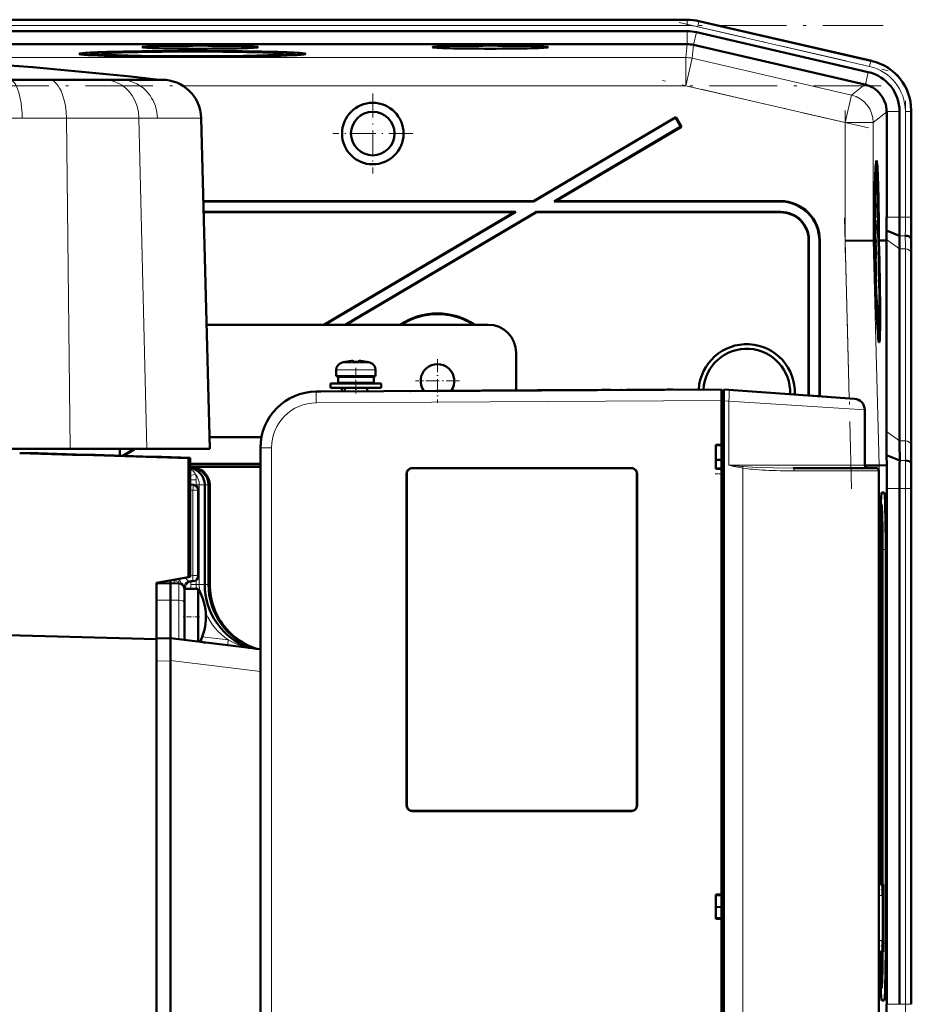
# Model space of a CAD drawing. Extents: x -1358 to 1757, y -1506 to 612.
# Tile 86 of 86: x 1457 to 1615, y 391 to 566. Entities that reach past the tile are written whole.
import ezdxf

# ---------------------------------------------------------------- set-up
doc = ezdxf.new("R2010")
doc.units = 0
doc.linetypes.add('DASHDOT', pattern=[18.5, 12, -3, 0.5, -3])

msp = doc.modelspace()

# ---------------------------------------------------------------- linework, layer by layer
at = {"color": 7, "lineweight": 18}
for p, q in [((1227.3, 565.79), (1575.36, 565.79)), ((1575.36, 565.83), (1575.36, 565.79)), ((1575.36, 565.79), (1575.36, 564.79)), ((1227.3, 564.79), (1575.36, 564.79)), ((1577.21, 564.58), (1577.43, 565.55)), ((1577.21, 564.58), (1607.78, 557.52)), ((1577.43, 565.55), (1577.44, 565.59)), ((1577.43, 565.55), (1608, 558.5)), ((1575.36, 561.46), (1575.36, 563.76)), ((1576.46, 561.34), (1576.98, 563.58)), ((1575.08, 559.09), (1575.35, 561.46)), ((1576.47, 561.34), (1576.2, 558.96)), ((1575.08, 559.09), (1432.36, 559.09)), ((1575.08, 559.09), (1575.08, 554.09)), ((1576.2, 558.96), (1575.08, 554.09)), ((1604.56, 552.41), (1576.2, 558.96)), ((1607.78, 557.52), (1608, 558.5)), ((1608.01, 558.53), (1608, 558.5)), ((1607.03, 554.28), (1607.55, 556.52)), ((1575.08, 554.09), (1485.61, 554.09)), ((1603.44, 547.54), (1575.08, 554.09)), ((1604.56, 552.41), (1606.94, 554.3)), ((1604.56, 552.41), (1603.44, 547.54)), ((1457.06, 548.34), (1417.68, 548.34)), ((1464.93, 548.34), (1457.06, 548.34)), ((1472.61, 548.34), (1464.93, 548.34)), ((1465.62, 489.48), (1464.93, 548.34)), ((1472.66, 548.34), (1472.61, 548.34)), ((1477.84, 548.34), (1472.66, 548.34)), ((1481.11, 548.34), (1477.84, 548.34)), ((1477.84, 548.34), (1479.21, 489.48)), ((1488.89, 548.34), (1481.11, 548.34)), ((1610.82, 549.43), (1608.44, 547.54)), ((1610.82, 549.52), (1613.12, 549.52)), ((1614.14, 549.52), (1615.14, 549.52)), ((1614.14, 549.52), (1614.14, 530.72)), ((1615.14, 549.52), (1615.14, 530.72)), ((1615.14, 549.52), (1615.18, 549.52)), ((1608.44, 547.54), (1603.44, 547.54)), ((1603.44, 526.48), (1603.44, 547.54)), ((1608.44, 526.54), (1608.44, 547.54)), ((1591.86, 533.51), (1591.93, 533.58)), ((1591.93, 531.58), (1592, 531.65)), ((1613.12, 530.72), (1610.82, 530.72)), ((1613.12, 530.72), (1614.14, 530.72)), ((1614.14, 530.72), (1615.14, 530.72)), ((1615.14, 530.72), (1615.18, 530.72)), ((1614.12, 527.41), (1613.1, 527.41)), ((1596.93, 526.58), (1597, 526.65)), ((1598.93, 526.58), (1598.86, 526.51)), ((1604.17, 498.49), (1603.44, 526.48)), ((1609.48, 486.56), (1608.44, 526.54)), ((1613.12, 525.06), (1610.77, 526.72)), ((1615.2, 526.58), (1615.16, 526.58)), ((1614.14, 525.06), (1613.12, 525.06)), ((1614.14, 525.06), (1614.14, 490.92)), ((1615.14, 524.38), (1615.14, 490.24)), ((1513.86, 504.8), (1516.4, 504.8)), ((1516.4, 504.8), (1516.43, 504.8)), ((1516.43, 504.8), (1519, 504.8)), ((1512.93, 503.56), (1516.4, 503.56)), ((1516.4, 503.56), (1516.43, 503.56)), ((1516.43, 503.56), (1519.93, 503.56)), ((1509.36, 499.7), (1509.38, 499.7)), ((1581.43, 498.08), (1509.38, 497.7)), ((1581.43, 498.08), (1581.83, 498.08)), ((1582.74, 497.99), (1581.83, 498.05)), ((1606.93, 496.43), (1582.74, 497.99)), ((1582.74, 486.58), (1582.74, 497.99)), ((1613.12, 490.92), (1610.77, 492.58)), ((1614.14, 490.92), (1613.12, 490.92)), ((1501.42, 489.7), (1499.43, 489.7)), ((1501.42, 489.7), (1501.42, 322.45)), ((1614.17, 487.41), (1613.14, 487.41)), ((1487.57, 486.08), (1486.96, 486.08)), ((1486.99, 486.07), (1486.96, 486.08)), ((1487.79, 486.08), (1487.57, 486.08)), ((1525.46, 485.08), (1525.43, 485.08)), ((1526.43, 486.05), (1526.43, 486.08)), ((1565.43, 486.05), (1565.43, 486.08)), ((1566.43, 485.08), (1566.4, 485.08)), ((1606.93, 486.58), (1582.74, 486.58)), ((1585.24, 486.1), (1585.24, 326.06)), ((1594.4, 485.58), (1609.43, 485.58)), ((1609.48, 412.08), (1609.48, 486.56)), ((1486.96, 484.05), (1487.06, 484.02)), ((1487.06, 484.02), (1487.06, 483.17)), ((1488.02, 484.01), (1488.02, 483.1)), ((1487.42, 482.13), (1486.96, 482.18)), ((1487.42, 482.13), (1488.26, 482.13)), ((1487.42, 482.13), (1487.42, 466.96)), ((1487.59, 483.1), (1488.02, 483.1)), ((1488.02, 483.1), (1488.02, 482.9)), ((1488.56, 483.1), (1488.02, 483.1)), ((1488.26, 482.13), (1488.39, 482.13)), ((1488.56, 483.1), (1488.56, 465.38)), ((1488.56, 483.1), (1489.53, 483.1)), ((1489.53, 483.1), (1490.2, 483.1)), ((1490.2, 483.1), (1490.43, 483.1)), ((1609.92, 481.73), (1610.39, 481.76)), ((1613.12, 482.43), (1610.82, 482.43)), ((1614.14, 482.43), (1613.12, 482.43)), ((1614.14, 482.43), (1614.14, 390.72)), ((1614.14, 482.43), (1615.14, 482.43)), ((1615.14, 482.43), (1615.14, 390.72)), ((1615.18, 482.43), (1615.14, 482.43)), ((1609.78, 479.69), (1609.89, 479.59)), ((1610.65, 471.58), (1610.1, 471.58)), ((1481.89, 465.85), (1481.89, 465.58)), ((1484.11, 466.24), (1484.11, 466.03)), ((1487.42, 466.96), (1486.96, 466.94)), ((1487.06, 465.95), (1487.06, 465.38)), ((1487.42, 466.96), (1487.89, 466.96)), ((1487.89, 466.96), (1488.39, 466.96)), ((1488.02, 466.19), (1488.02, 465.38)), ((1484.95, 465.58), (1484.95, 462.6)), ((1486.1, 464.95), (1486.11, 464.95)), ((1486.1, 464.95), (1486.1, 464.95)), ((1486.11, 464.62), (1486.11, 464.95)), ((1487.06, 465.38), (1488.02, 465.38)), ((1487.06, 465.38), (1487.06, 464.62)), ((1488.56, 465.38), (1488.02, 465.38)), ((1488.02, 465.38), (1488.02, 464.62)), ((1488.56, 465.38), (1489.53, 465.38)), ((1489.53, 465.38), (1490.2, 465.38)), ((1490.2, 465.38), (1490.43, 465.38)), ((1480.93, 462.59), (1483.43, 462.62)), ((1484.95, 462.6), (1483.43, 462.62)), ((1484.95, 455.63), (1484.95, 462.6)), ((1489.08, 456.09), (1493.73, 455.51)), ((1488.69, 455.17), (1488.72, 455.17)), ((1497.29, 454.15), (1497.3, 454.15)), ((1480.93, 451.76), (1483.43, 451.82)), ((1499.43, 449.89), (1483.43, 451.85)), ((1525.46, 426.08), (1525.43, 426.08)), ((1566.4, 426.08), (1566.43, 426.08)), ((1526.43, 425.1), (1526.43, 425.08)), ((1565.43, 425.1), (1565.43, 425.08)), ((1610.13, 412.08), (1610.13, 412.04)), ((1610.13, 411.87), (1610.13, 412)), ((1610.13, 411.52), (1610.13, 411.78)), ((1610.01, 410.08), (1609.43, 410.08)), ((1610.01, 410.08), (1610.01, 402.08)), ((1610.13, 411.34), (1610.13, 400.81)), ((1610.01, 402.08), (1609.43, 402.08)), ((1610.17, 401.58), (1610.65, 401.58)), ((1609.48, 386.6), (1609.48, 400.08)), ((1610.13, 400.37), (1610.13, 400.64)), ((1610.13, 400.15), (1610.13, 400.28)), ((1610.13, 400.11), (1610.13, 400.08)), ((1609.89, 393.57), (1609.78, 393.46)), ((1609.92, 391.42), (1610.39, 391.39)), ((1610.82, 390.72), (1613.12, 390.72)), ((1613.12, 390.72), (1614.14, 390.72)), ((1615.14, 390.72), (1614.14, 390.72)), ((1615.14, 390.72), (1615.18, 390.72))]:
    msp.add_line(p, q, dxfattribs=at)
at = {"color": 7, "lineweight": 50}
for p, q in [((1242.29, 565.83), (1555.09, 565.83)), ((1575.36, 565.83), (1555.09, 565.83)), ((1577.44, 565.59), (1608.21, 558.49)), ((1577.44, 565.59), (1608.01, 558.53)), ((1227.3, 563.76), (1575.36, 563.76)), ((1576.98, 563.58), (1607.55, 556.52)), ((1575.35, 561.46), (1227.31, 561.46)), ((1576.47, 561.34), (1606.94, 554.3)), ((1469.23, 559.74), (1469.17, 559.51)), ((1486.85, 559.27), (1486.85, 559.21)), ((1486.85, 559.21), (1486.85, 559.27)), ((1487.85, 559.27), (1487.85, 559.21)), ((1487.85, 559.21), (1487.85, 559.27)), ((1505.46, 559.74), (1505.53, 559.51)), ((1481.38, 555.16), (1401.43, 555.16)), ((1461.8, 555.16), (1454.77, 555.16)), ((1465.47, 555.16), (1461.8, 555.16)), ((1467.66, 555.16), (1465.47, 555.16)), ((1467.68, 555.16), (1467.66, 555.16)), ((1471.58, 555.16), (1467.68, 555.16)), ((1474.5, 555.16), (1471.58, 555.16)), ((1479.46, 555.16), (1474.5, 555.16)), ((1480.08, 555.16), (1479.46, 555.16)), ((1481.89, 555.16), (1480.08, 555.16)), ((1481.38, 555.16), (1481.43, 555.16)), ((1607.03, 554.28), (1606.94, 554.3)), ((1490.43, 489.48), (1488.89, 548.34)), ((1573.31, 548.51), (1547.99, 533.58)), ((1573.28, 548.41), (1548.01, 533.51)), ((1573.28, 548.41), (1573.31, 548.51)), ((1573.28, 548.41), (1574.23, 546.81)), ((1573.31, 548.51), (1574.33, 546.78)), ((1610.82, 549.43), (1610.82, 549.52)), ((1610.82, 549.43), (1610.82, 530.72)), ((1613.12, 549.52), (1613.12, 530.72)), ((1615.18, 549.72), (1615.18, 530.72)), ((1615.18, 549.52), (1615.18, 530.72)), ((1574.23, 546.81), (1551.67, 533.51)), ((1574.33, 546.78), (1551.93, 533.58)), ((1574.23, 546.81), (1574.33, 546.78)), ((1609.02, 539.01), (1608.82, 539.06)), ((1489.27, 533.58), (1547.99, 533.58)), ((1489.28, 533.51), (1548.01, 533.51)), ((1548.01, 533.51), (1547.99, 533.58)), ((1551.67, 533.51), (1551.93, 533.58)), ((1551.67, 533.51), (1591.86, 533.51)), ((1551.93, 533.58), (1591.93, 533.58)), ((1608.82, 533.13), (1608.76, 533.13)), ((1608.83, 531.25), (1608.82, 533.13)), ((1608.82, 533.13), (1608.83, 533.13)), ((1608.83, 533.13), (1608.85, 530.61)), ((1544.86, 531.65), (1489.32, 531.65)), ((1544.6, 531.58), (1489.33, 531.58)), ((1544.6, 531.58), (1510.69, 511.58)), ((1544.86, 531.65), (1510.83, 511.58)), ((1548.52, 531.65), (1514.49, 511.58)), ((1548.54, 531.58), (1514.63, 511.58)), ((1544.6, 531.58), (1544.86, 531.65)), ((1592, 531.65), (1548.52, 531.65)), ((1548.54, 531.58), (1548.52, 531.65)), ((1591.93, 531.58), (1548.54, 531.58)), ((1608.78, 530.66), (1608.72, 530.66)), ((1608.85, 530.61), (1608.72, 530.61)), ((1608.8, 531.55), (1608.75, 531.55)), ((1608.77, 531.16), (1608.78, 530.66)), ((1608.84, 530.67), (1608.78, 530.67)), ((1608.76, 528.93), (1608.7, 528.92)), ((1608.82, 530.22), (1608.71, 530.22)), ((1608.78, 530.02), (1608.71, 530.02)), ((1608.8, 527.8), (1608.76, 528.93)), ((1608.78, 528.94), (1608.8, 528.29)), ((1608.82, 529), (1608.82, 528.68)), ((1608.85, 528.97), (1608.82, 528.97)), ((1608.84, 528.24), (1608.85, 528.97)), ((1608.8, 527.8), (1608.69, 527.8)), ((1608.85, 527.75), (1608.69, 527.75)), ((1608.78, 527.52), (1608.69, 527.51)), ((1608.78, 527.11), (1608.69, 527.11)), ((1608.81, 528.81), (1608.78, 528.8)), ((1608.81, 528.73), (1608.78, 528.73)), ((1608.82, 528.68), (1608.78, 528.68)), ((1608.78, 527.52), (1608.89, 526.43)), ((1608.78, 527.11), (1608.78, 527.52)), ((1608.89, 526.02), (1608.78, 527.11)), ((1608.8, 528.29), (1608.8, 527.8)), ((1608.84, 528.24), (1608.8, 528.24)), ((1608.81, 528.73), (1608.81, 528.81)), ((1608.82, 528.68), (1608.81, 528.73)), ((1608.85, 527.75), (1608.84, 528.24)), ((1613.1, 527.41), (1610.8, 528.36)), ((1596.93, 498.99), (1596.93, 526.58)), ((1597, 498.99), (1597, 526.65)), ((1598.86, 526.51), (1598.86, 498.86)), ((1598.93, 526.58), (1598.93, 498.85)), ((1603.44, 526.48), (1608.44, 526.54)), ((1608.44, 526.54), (1608.51, 526.55)), ((1608.51, 526.56), (1608.51, 526.55)), ((1608.59, 526.56), (1608.51, 526.56)), ((1608.53, 526.55), (1608.59, 526.55)), ((1608.53, 526.54), (1608.59, 526.54)), ((1608.59, 526.54), (1608.63, 525.1)), ((1608.64, 526.56), (1608.68, 526.56)), ((1608.64, 526.55), (1608.68, 526.55)), ((1608.67, 525.1), (1608.64, 526.54)), ((1608.64, 526.54), (1608.68, 526.54)), ((1608.68, 526.54), (1608.73, 524.58)), ((1608.89, 526.02), (1608.69, 526.02)), ((1608.86, 525.77), (1608.7, 525.77)), ((1608.79, 525.58), (1608.7, 525.58)), ((1608.79, 525.58), (1608.81, 525.58)), ((1608.81, 523.75), (1608.79, 525.58)), ((1608.81, 525.58), (1608.82, 524.15)), ((1608.89, 526.43), (1608.89, 526.02)), ((1609.34, 526.56), (1609.39, 526.56)), ((1609.39, 526.56), (1609.34, 526.56)), ((1609.34, 526.54), (1609.39, 526.54)), ((1609.4, 524.59), (1609.34, 526.54)), ((1609.39, 526.56), (1609.39, 526.56)), ((1609.39, 526.54), (1609.44, 524.59)), ((1609.43, 526.56), (1609.59, 526.56)), ((1609.43, 526.56), (1609.81, 526.56)), ((1609.43, 526.54), (1609.59, 526.54)), ((1609.49, 524.59), (1609.43, 526.54)), ((1609.59, 526.54), (1609.59, 526.56)), ((1609.81, 526.56), (1610.77, 526.57)), ((1610.77, 526.57), (1610.77, 526.72)), ((1610.77, 492.58), (1610.77, 526.57)), ((1615.16, 526.58), (1615.12, 527.01)), ((1608.67, 525.1), (1608.63, 525.1)), ((1608.63, 525.1), (1608.67, 525.1)), ((1608.65, 524.08), (1608.7, 524.08)), ((1608.7, 524.08), (1608.65, 524.08)), ((1608.81, 523.75), (1608.75, 523.75)), ((1608.87, 523.35), (1608.81, 523.75)), ((1608.84, 524.64), (1608.82, 524.64)), ((1608.82, 524.15), (1608.85, 523.96)), ((1608.89, 524.5), (1608.85, 524.5)), ((1608.86, 523.85), (1608.87, 523.35)), ((1608.88, 523.8), (1608.86, 523.8)), ((1608.88, 523.8), (1608.89, 524.5)), ((1608.89, 523.3), (1608.88, 523.8)), ((1613.12, 525.06), (1613.12, 490.92)), ((1615.18, 523.65), (1615.18, 489.51)), ((1615.18, 523.65), (1615.18, 489.51)), ((1608.87, 523.35), (1608.76, 523.35)), ((1608.89, 523.3), (1608.76, 523.3)), ((1608.91, 522.76), (1608.78, 522.76)), ((1608.85, 522.71), (1608.78, 522.71)), ((1608.92, 520.88), (1608.91, 522.76)), ((1608.91, 522.76), (1608.92, 522.76)), ((1608.92, 522.76), (1608.94, 520.24)), ((1608.83, 521.07), (1608.83, 521.53)), ((1608.9, 521.18), (1608.85, 521.18)), ((1608.93, 520.29), (1608.86, 520.29)), ((1608.94, 520.24), (1608.86, 520.24)), ((1608.87, 520.79), (1608.87, 520.29)), ((1608.88, 519.7), (1608.95, 519.7)), ((1608.95, 519.16), (1608.9, 519.16)), ((1608.93, 518.43), (1608.96, 518.13)), ((1608.95, 519.7), (1608.95, 519.16)), ((1608.96, 518.13), (1608.96, 517.68)), ((1539.93, 511.58), (1489.85, 511.58)), ((1609.44, 510.21), (1609.25, 510.16)), ((1544.93, 506.58), (1544.93, 499.88)), ((1514.51, 504.96), (1514.5, 504.97)), ((1515.49, 505.11), (1515.66, 505.13)), ((1515.49, 505.11), (1515.66, 505.13)), ((1515.93, 505.11), (1515.93, 504.96)), ((1516.93, 505.11), (1516.93, 504.96)), ((1516.98, 505.13), (1516.95, 505.12)), ((1518.36, 504.97), (1518.35, 504.96)), ((1512.93, 502.43), (1512.93, 503.56)), ((1519.93, 503.56), (1519.93, 502.43)), ((1519.93, 503.56), (1519.93, 502.43)), ((1511.93, 501.13), (1516.43, 501.13)), ((1511.93, 500.33), (1511.93, 501.13)), ((1516.43, 502.43), (1512.93, 502.43)), ((1513.28, 502.33), (1516.43, 502.33)), ((1513.28, 502.33), (1513.28, 501.23)), ((1513.28, 501.23), (1516.43, 501.23)), ((1514.43, 502.33), (1514.43, 502.43)), ((1514.43, 501.13), (1514.43, 501.23)), ((1519.93, 502.43), (1516.43, 502.43)), ((1516.43, 502.33), (1519.58, 502.33)), ((1516.43, 501.23), (1519.58, 501.23)), ((1516.43, 501.13), (1520.93, 501.13)), ((1518.43, 502.33), (1518.43, 502.43)), ((1518.43, 502.33), (1518.43, 502.43)), ((1518.43, 501.13), (1518.43, 501.23)), ((1518.43, 501.13), (1518.43, 501.23)), ((1519.58, 502.33), (1519.58, 501.23)), ((1519.58, 502.33), (1519.58, 501.23)), ((1520.93, 501.13), (1520.93, 500.33)), ((1520.93, 501.13), (1520.93, 500.33)), ((1509.38, 499.7), (1581.43, 500.08)), ((1509.38, 499.7), (1510.16, 499.7)), ((1510.41, 499.7), (1510.42, 499.7)), ((1511.93, 500.33), (1516.43, 500.33)), ((1513.93, 500.33), (1513.93, 499.72)), ((1514.43, 499.73), (1514.43, 500.33)), ((1516.43, 500.33), (1520.93, 500.33)), ((1518.43, 499.75), (1518.43, 500.33)), ((1518.43, 499.75), (1518.43, 500.33)), ((1530.77, 499.81), (1526.1, 499.79)), ((1526.1, 499.79), (1526.12, 499.79)), ((1534.3, 499.83), (1530.77, 499.81)), ((1536.1, 499.84), (1534.1, 499.83)), ((1535.25, 499.84), (1535.31, 499.84)), ((1535.33, 499.84), (1538.53, 499.85)), ((1541.48, 499.87), (1538.12, 499.85)), ((1545.37, 499.89), (1542.96, 499.88)), ((1545.12, 499.89), (1545.15, 499.89)), ((1546.33, 499.89), (1546.35, 499.89)), ((1549.43, 499.91), (1547.2, 499.9)), ((1547.2, 499.9), (1547.23, 499.9)), ((1549.43, 499.91), (1549.45, 499.91)), ((1557.97, 499.96), (1557.24, 499.95)), ((1558.58, 499.96), (1558.3, 499.96)), ((1559.25, 499.96), (1559.18, 499.96)), ((1563.65, 499.98), (1563.55, 499.98)), ((1564.54, 499.99), (1567.54, 500)), ((1571.79, 500.03), (1572.77, 500.03)), ((1572.77, 500.03), (1572.55, 500.03)), ((1581.43, 498.08), (1581.43, 499.78)), ((1581.83, 499.78), (1581.43, 499.78)), ((1581.83, 500.05), (1582.74, 499.98)), ((1581.83, 498.05), (1581.83, 500.05)), ((1605.07, 498.42), (1582.74, 499.98)), ((1505.1, 498.72), (1505.15, 498.74)), ((1581.43, 314.07), (1581.43, 498.08)), ((1581.43, 490.23), (1581.43, 498.08)), ((1581.83, 498.05), (1581.83, 314.1)), ((1600.27, 498.76), (1597.03, 498.99)), ((1597.09, 498.98), (1600.28, 498.76)), ((1606.93, 496.43), (1606.93, 486.58)), ((1490.37, 491.58), (1499.61, 491.58)), ((1457.57, 489.48), (1414, 489.48)), ((1459.89, 488.71), (1456.62, 488.71)), ((1465.62, 489.48), (1457.57, 489.48)), ((1473.7, 489.48), (1465.62, 489.48)), ((1479.21, 489.48), (1473.7, 489.48)), ((1474.43, 489.48), (1474.43, 488.28)), ((1477.01, 489.48), (1474.96, 488.27)), ((1477.15, 489.48), (1475.1, 488.26)), ((1486.53, 489.48), (1479.21, 489.48)), ((1490.43, 489.48), (1486.53, 489.48)), ((1499.43, 489.7), (1499.43, 322.45)), ((1580.43, 485.93), (1580.43, 490.23)), ((1580.43, 490.23), (1581.43, 490.23)), ((1580.43, 490.08), (1581.43, 490.14)), ((1581.43, 490.17), (1581.43, 490.23)), ((1486.96, 487.9), (1486.64, 487.87)), ((1486.64, 487.87), (1486.64, 466.68)), ((1486.96, 487.9), (1486.96, 486.18)), ((1486.96, 487.9), (1486.96, 466.74)), ((1486.96, 486.83), (1499.43, 486.83)), ((1486.96, 486.81), (1499.43, 486.81)), ((1581.43, 487.53), (1580.43, 487.53)), ((1581.43, 487.53), (1580.43, 487.53)), ((1613.14, 487.41), (1610.8, 488.38)), ((1610.83, 486.58), (1610.8, 488.38)), ((1615.2, 486.58), (1615.17, 487.01)), ((1499.43, 486.35), (1486.96, 486.35)), ((1499.43, 486.33), (1486.96, 486.33)), ((1486.96, 486.18), (1487.79, 486.08)), ((1486.96, 486.16), (1487.57, 486.08)), ((1525.43, 426.08), (1525.43, 485.08)), ((1525.46, 426.08), (1525.46, 485.08)), ((1526.43, 486.08), (1565.43, 486.08)), ((1526.43, 486.05), (1565.43, 486.05)), ((1566.4, 485.08), (1566.4, 426.08)), ((1566.43, 485.08), (1566.43, 426.08)), ((1581.43, 486.01), (1580.43, 486.08)), ((1581.43, 485.93), (1580.43, 485.93)), ((1581.43, 485.93), (1581.43, 485.98)), ((1581.43, 410.23), (1581.43, 485.93)), ((1594.19, 486.08), (1608.93, 486.08)), ((1606.93, 486.52), (1609.48, 486.56)), ((1609.43, 485.58), (1609.43, 326.58)), ((1610.83, 486.58), (1609.48, 486.56)), ((1609.43, 474.08), (1609.43, 484.28)), ((1487.51, 483.12), (1486.96, 483.19)), ((1488.39, 482.13), (1488.39, 466.96)), ((1489.53, 483.1), (1489.53, 465.38)), ((1490.2, 483.1), (1490.2, 465.38)), ((1490.43, 483.1), (1490.43, 465.38)), ((1609.94, 481.76), (1610.39, 481.76)), ((1610.82, 390.72), (1610.82, 482.43)), ((1613.12, 482.43), (1613.12, 390.72)), ((1615.18, 390.72), (1615.18, 482.44)), ((1615.18, 482.43), (1615.18, 390.72)), ((1609.89, 479.58), (1609.78, 479.7)), ((1609.78, 479.59), (1609.89, 479.59)), ((1609.43, 338.08), (1609.43, 474.08)), ((1609.68, 412.08), (1609.68, 471.58)), ((1610.1, 471.58), (1610.1, 412.08)), ((1610.65, 471.58), (1610.65, 401.58)), ((1480.93, 465.68), (1486.64, 466.68)), ((1483.43, 466.12), (1483.43, 465.62)), ((1486.96, 466.74), (1486.64, 466.68)), ((1487.42, 465.96), (1487.05, 465.95)), ((1480.93, 465.68), (1480.93, 459.37)), ((1480.93, 465.61), (1480.93, 465.47)), ((1480.93, 465.61), (1480.93, 465.61)), ((1480.93, 464.18), (1480.93, 465.47)), ((1481.18, 465.56), (1483.43, 465.62)), ((1483.43, 465.62), (1483.43, 462.62)), ((1484.95, 465.58), (1483.43, 465.62)), ((1485.93, 464.62), (1485.93, 462.12)), ((1488.39, 464.62), (1485.93, 464.62)), ((1488.39, 464.62), (1488.39, 462.02)), ((1483.43, 455.82), (1483.43, 462.62)), ((1485.93, 462.02), (1485.93, 462.12)), ((1485.93, 461.56), (1485.93, 462.02)), ((1485.93, 455.51), (1485.93, 461.56)), ((1488.39, 462.02), (1488.39, 455.23)), ((1480.93, 455.75), (1480.93, 459.37)), ((1480.93, 455.68), (1449.79, 456.49)), ((1480.93, 455.75), (1483.43, 455.82)), ((1480.93, 455.75), (1480.93, 455.68)), ((1480.93, 455.68), (1480.93, 454.93)), ((1499.43, 453.86), (1483.43, 455.82)), ((1483.43, 451.85), (1483.43, 455.82)), ((1480.93, 454.93), (1480.93, 451.76)), ((1488.39, 455.21), (1488.39, 455.23)), ((1483.43, 451.82), (1483.43, 451.85)), ((1483.43, 356.42), (1483.43, 451.82)), ((1480.93, 356.48), (1480.93, 451.76)), ((1565.43, 425.1), (1526.43, 425.1)), ((1565.43, 425.08), (1526.43, 425.08)), ((1610.16, 412.08), (1609.43, 412.08)), ((1609.93, 412.07), (1610.13, 412.08)), ((1610.16, 412.08), (1610.13, 412.08)), ((1610.16, 412.08), (1610.17, 412.08)), ((1610.17, 400.08), (1610.17, 412.08)), ((1610.17, 400.08), (1610.17, 412.08)), ((1610.17, 400.08), (1610.17, 412.08)), ((1610.17, 400.08), (1610.17, 412.08)), ((1610.17, 400.08), (1610.17, 412.08)), ((1610.17, 400.08), (1610.17, 412.08)), ((1610.17, 400.08), (1610.17, 412.08)), ((1610.17, 400.08), (1610.17, 412.08)), ((1610.17, 400.08), (1610.17, 412.08)), ((1610.17, 400.13), (1610.17, 412.02)), ((1610.17, 400.33), (1610.17, 411.83)), ((1580.43, 405.93), (1580.43, 410.23)), ((1580.43, 410.23), (1581.43, 410.23)), ((1580.43, 410.08), (1581.43, 410.14)), ((1581.43, 410.17), (1581.43, 410.23)), ((1610.11, 401.48), (1610.11, 410.67)), ((1610.17, 400.73), (1610.17, 411.43)), ((1580.43, 408.08), (1581.43, 408.01)), ((1581.43, 406.01), (1580.43, 406.08)), ((1581.43, 405.93), (1580.43, 405.93)), ((1581.43, 405.93), (1581.43, 405.98)), ((1581.43, 326.23), (1581.43, 405.93)), ((1610.16, 400.08), (1609.43, 400.08)), ((1610.13, 400.08), (1609.93, 400.08)), ((1610.13, 400.08), (1610.16, 400.08)), ((1610.16, 400.08), (1610.17, 400.08)), ((1609.89, 393.57), (1609.78, 393.57)), ((1609.89, 393.57), (1609.78, 393.46)), ((1610.39, 391.39), (1609.94, 391.39))]:
    msp.add_line(p, q, dxfattribs=at)
at = {"color": 7, "linetype": 'DASHDOT', "lineweight": 18}
for p, q in [((1192.49, 564.79), (1610.17, 564.79)), ((1573.89, 565.35), (1611.09, 556.76)), ((1609.82, 554.09), (1192.83, 554.09)), ((1607.56, 546.59), (1570.96, 555.04)), ((1614.14, 551.4), (1614.14, 528.84)), ((1603.44, 524.37), (1603.44, 549.65)), ((1604.59, 482.38), (1603.33, 530.56)), ((1614.14, 491.61), (1614.14, 381.55))]:
    msp.add_line(p, q, dxfattribs=at)
at = {"color": 7, "linetype": 'DASHDOT', "lineweight": 18, "ltscale": 0.355368}
for p, q in [((1519.42, 552.68), (1519.42, 538.47)), ((1526.52, 545.58), (1512.31, 545.58))]:
    msp.add_line(p, q, dxfattribs=at)
at = {"color": 7, "linetype": 'DASHDOT', "lineweight": 18, "ltscale": 0.000946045}
msp.add_line((1515.43, 505.1), (1515.43, 505.14), dxfattribs=at)
at = {"color": 7, "linetype": 'DASHDOT', "lineweight": 18, "ltscale": 0.000746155}
msp.add_line((1517.43, 505.1), (1517.43, 505.13), dxfattribs=at)
at = {"color": 7, "linetype": 'DASHDOT', "lineweight": 18, "ltscale": 0.195001}
for p, q in [((1530.93, 505.48), (1530.93, 497.68)), ((1534.83, 501.58), (1527.03, 501.58))]:
    msp.add_line(p, q, dxfattribs=at)
at = {"color": 7, "linetype": 'DASHDOT', "lineweight": 18, "ltscale": 0.114896}
msp.add_line((1516.43, 503.94), (1516.43, 499.34), dxfattribs=at)
at = {"color": 7, "linetype": 'DASHDOT', "lineweight": 18, "ltscale": 0.012}
msp.add_line((1581.39, 498.08), (1581.87, 498.08), dxfattribs=at)
at = {"color": 7, "linetype": 'DASHDOT', "lineweight": 18, "ltscale": 0.030014}
msp.add_line((1581.53, 485.08), (1580.33, 485.08), dxfattribs=at)
at = {"color": 7, "linetype": 'DASHDOT', "lineweight": 18, "ltscale": 0.073843}
msp.add_line((1488.63, 459.62), (1485.68, 459.62), dxfattribs=at)
at = {"color": 7, "linetype": 'DASHDOT', "lineweight": 18, "ltscale": 0.360001}
msp.add_line((1610.07, 398.88), (1610.07, 413.28), dxfattribs=at)
at = {"color": 7, "lineweight": 18}
for points in [[(1454.77, 555.16), (1455.08, 555.09), (1455.39, 554.89), (1455.68, 554.58), (1455.91, 554.24), (1456.11, 553.84), (1456.46, 552.9), (1456.72, 551.83), (1456.86, 551.02), (1456.97, 550.17), (1457.04, 549.26), (1457.06, 548.34)], [(1461.8, 555.16), (1462.04, 555.14), (1462.28, 555.07), (1462.52, 554.97), (1462.75, 554.82), (1463.19, 554.43), (1463.48, 554.07), (1463.73, 553.66), (1463.98, 553.17), (1464.2, 552.63), (1464.55, 551.51), (1464.75, 550.49), (1464.88, 549.42), (1464.93, 548.34)], [(1471.58, 555.16), (1472.31, 555.11), (1473.02, 554.97), (1473.72, 554.74), (1474.38, 554.42), (1474.81, 554.16), (1475.22, 553.86), (1475.6, 553.52), (1475.96, 553.16), (1476.6, 552.34), (1477.11, 551.44), (1477.5, 550.45), (1477.74, 549.41), (1477.84, 548.34)], [(1474.5, 555.16), (1475.27, 555.11), (1476.03, 554.97), (1476.76, 554.74), (1477.47, 554.42), (1478.06, 554.06), (1478.62, 553.64), (1479.13, 553.16), (1479.48, 552.76), (1479.8, 552.35), (1480.09, 551.9), (1480.35, 551.43), (1480.75, 550.45), (1481.01, 549.41), (1481.11, 548.34)], [(1509.38, 497.7), (1509.37, 499.62), (1509.38, 499.69), (1509.38, 499.7)], [(1594.19, 486.08), (1590.69, 486.11), (1587.69, 486.19), (1585.28, 486.34)], [(1594.19, 486.08), (1594.23, 486.07), (1594.3, 486.01), (1594.34, 485.93)], [(1487.88, 485.01), (1487.07, 484.78), (1486.98, 484.76), (1486.96, 484.76)], [(1488.02, 484.01), (1487.18, 484.02), (1487.06, 484.02)], [(1484.94, 465.82), (1484.84, 465.9), (1484.57, 465.98), (1484.11, 466.03)], [(1485.53, 465.38), (1485.31, 465.73), (1485.13, 466.13), (1485.05, 466.4)], [(1486.72, 466.03), (1486.5, 465.93), (1486.29, 465.79), (1486.08, 465.54), (1485.94, 465.24), (1485.91, 465.12)], [(1486.72, 466.03), (1486.55, 466.11), (1486.23, 466.37), (1486.01, 466.57)], [(1487.05, 465.95), (1486.82, 465.91), (1486.61, 465.83), (1486.43, 465.69), (1486.27, 465.52), (1486.17, 465.32), (1486.1, 464.95)], [(1486.72, 466.03), (1486.96, 465.96), (1487.05, 465.95)], [(1485.91, 465.12), (1486.03, 464.99), (1486.07, 464.96), (1486.09, 464.95), (1486.1, 464.95)], [(1486.24, 465.44), (1486.19, 465.13), (1486.16, 465.02)], [(1493.73, 455.51), (1493.65, 454.66), (1493.64, 454.58), (1493.64, 454.57), (1493.64, 454.57), (1493.65, 454.57), (1493.65, 454.57)], [(1493.73, 455.51), (1494.97, 454.9), (1495.61, 454.63)]]:
    msp.add_lwpolyline(points, dxfattribs=at)
at = {"color": 7, "lineweight": 50}
for points in [[(1608.76, 532.59), (1608.75, 532.47), (1608.75, 531.89)], [(1608.76, 533.06), (1608.79, 532.54), (1608.81, 532.01)], [(1608.8, 531.55), (1608.77, 532.51), (1608.76, 532.57), (1608.76, 532.59)], [(1608.78, 530.66), (1608.75, 531.17), (1608.74, 531.9)], [(1608.75, 531.89), (1608.77, 531.22), (1608.77, 531.17), (1608.77, 531.16)], [(1608.76, 528.93), (1608.77, 529.9), (1608.78, 530.02)], [(1608.78, 530.02), (1608.8, 529.68), (1608.81, 529.5)], [(1608.79, 529.53), (1608.78, 529.51), (1608.78, 529.08), (1608.78, 528.94)], [(1608.81, 528.81), (1608.79, 529.46), (1608.79, 529.53)], [(1608.81, 529.5), (1608.81, 530.11), (1608.82, 530.2), (1608.82, 530.22)], [(1608.82, 530.22), (1608.83, 530.17), (1608.84, 530.01), (1608.87, 528.95)], [(1608.83, 529.73), (1608.82, 529.71), (1608.82, 529.48), (1608.82, 529)], [(1608.85, 528.97), (1608.84, 529.66), (1608.83, 529.71), (1608.83, 529.73)], [(1608.87, 528.95), (1608.86, 527.89), (1608.85, 527.75)], [(1608.84, 524.64), (1608.85, 525.68), (1608.85, 525.75), (1608.86, 525.77)], [(1608.86, 525.77), (1608.87, 525.66), (1608.88, 525.48)], [(1608.86, 525.28), (1608.85, 525.17), (1608.85, 524.51)], [(1608.89, 524.5), (1608.88, 525.17), (1608.86, 525.28)], [(1608.91, 524.5), (1608.9, 523.44), (1608.89, 523.3)], [(1608.83, 521.53), (1608.83, 522.49), (1608.84, 522.67), (1608.85, 522.71)], [(1608.85, 522.22), (1608.84, 522.1), (1608.84, 521.52)], [(1608.85, 522.71), (1608.86, 522.53), (1608.9, 521.64)], [(1608.9, 521.18), (1608.86, 522.14), (1608.86, 522.2), (1608.85, 522.22)], [(1608.84, 521.52), (1608.86, 520.85), (1608.86, 520.8), (1608.87, 520.79)], [(1515.43, 505.11), (1515.76, 505.13), (1515.88, 505.13), (1515.91, 505.12), (1515.92, 505.12), (1515.93, 505.11), (1515.93, 505.11), (1515.93, 505.11)], [(1515.43, 505.11), (1515.78, 505.13), (1515.89, 505.12), (1515.91, 505.12)], [(1515.88, 505.13), (1515.92, 505.12), (1515.92, 505.11), (1515.93, 505.11), (1515.93, 505.11), (1515.93, 505.11)], [(1515.88, 505.13), (1515.92, 505.12), (1515.92, 505.11), (1515.93, 505.11), (1515.93, 505.11), (1515.93, 505.11)], [(1517.43, 505.11), (1517.24, 505.12), (1517, 505.13), (1516.95, 505.12), (1516.93, 505.11), (1516.93, 505.11), (1516.93, 505.11), (1516.93, 505.11)], [(1517.43, 505.11), (1517.22, 505.13), (1516.99, 505.13)], [(1525.46, 485.08), (1525.49, 485.3), (1525.57, 485.51), (1525.72, 485.72), (1525.9, 485.88), (1526.11, 485.99), (1526.43, 486.05)], [(1566.4, 485.08), (1566.37, 485.3), (1566.29, 485.51), (1566.14, 485.72), (1565.96, 485.88), (1565.75, 485.99), (1565.43, 486.05)], [(1486.68, 465.86), (1486.39, 465.64), (1486.21, 465.37)], [(1480.93, 465.47), (1480.94, 465.5), (1480.96, 465.52), (1481.02, 465.54), (1481.18, 465.56)], [(1526.43, 425.1), (1526.2, 425.13), (1525.99, 425.22), (1525.79, 425.36), (1525.63, 425.55), (1525.52, 425.76), (1525.46, 426.08)], [(1566.4, 426.08), (1566.37, 425.85), (1566.29, 425.64), (1566.14, 425.44), (1565.96, 425.27), (1565.75, 425.16), (1565.43, 425.1)], [(1610.13, 412), (1610.16, 412.01), (1610.17, 412.02), (1610.17, 412.02), (1610.17, 412.02)], [(1610.17, 412.02), (1610.17, 412.03), (1610.17, 412.03), (1610.16, 412.04), (1610.14, 412.04)], [(1610.17, 400.13), (1610.17, 400.13), (1610.17, 400.14), (1610.17, 400.14), (1610.13, 400.15)], [(1610.14, 400.11), (1610.17, 400.12), (1610.17, 400.12), (1610.17, 400.13), (1610.17, 400.13)]]:
    msp.add_lwpolyline(points, dxfattribs=at)
for radius in [5.47, 3.88]:
    msp.add_circle((1519.42, 545.58), radius, dxfattribs=at)
for centre, radius, start, end in [((1575.36, 556.58), 9.25, 77.0008, 89.9996), ((1575.36, 556.58), 9.25, 77.0008, 89.9996), ((1575.36, 556.58), 7.19, 77.0008, 89.9996), ((1396.63, -195.49), 755.42, 83.55862, 89.63619), ((1606.19, 549.72), 8.99, 359.9916, 77.0084), ((1481.89, 548.16), 7, 1.4987, 90.0013), ((1605.93, 549.52), 7.18, 359.9917, 77.0084), ((1605.82, 549.43), 5, 65.4322, 75.951), ((1605.82, 549.43), 5, 1.0533, 19.827), ((1591.86, 526.51), 6.99, 359.9843, 90.0157), ((1591.93, 526.58), 6.99, 359.9842, 90.0158), ((1591.93, 526.58), 5, 359.9843, 90.0157), ((1592, 526.65), 5, 359.9843, 90.0157), ((1667.06, 533.53), 58.27, 181.4885, 182.2423), ((1630.75, 531.97), 21.94, 181.0813, 183.4019), ((1608.97, 530.66), 0.129, 176.8658, 200.2161), ((1410.45, 530.67), 200.36, 359.3392, 0.0144), ((1328.71, 530.65), 284.4, 359.3457, 0.0134), ((1257.85, 530.64), 357.33, 359.3489, 0.0131), ((1962.76, 530.63), 347.59, 179.9856, 180.6685), ((1494.98, 529.73), 115.84, 358.5125, 359.3228), ((1443.82, 524.86), 169.29, 0.0674, 0.8603), ((1578.33, 524.36), 30.57, 0.2603, 2.093), ((1402.53, 523.4), 212.65, 0.0672, 0.8563), ((1822.4, 523.4), 207.22, 179.1215, 179.9313), ((1642.2, 524.92), 33.37, 180.4676, 181.647), ((1626.81, 524.56), 17.96, 180.1828, 182.286), ((1609.28, 520.38), 0.422, 183.6553, 192.335), ((1667.15, 523.16), 58.27, 181.4885, 182.2423), ((1630.84, 521.6), 21.94, 181.0813, 183.4019), ((1609.06, 520.29), 0.129, 176.8658, 200.2161), ((1530.93, 501.58), 12, 56.4427, 123.5573), ((1530.93, 501.58), 11.9, 57.2111, 122.7889), ((1539.93, 506.58), 5, 0, 90), ((1609.39, 510.27), 0.0799, 311.3337, 355.0343), ((1585.93, 499.58), 8.54, 357.2378, 176.7857), ((1585.93, 499.58), 7.72, 357.3725, 176.414), ((1514.23, 503.56), 1.3, 106.6015, 180), ((1514.23, 503.56), 1.3, 106.6015, 180), ((1516.43, 496.18), 9, 102.3778, 106.6015), ((1516.43, 496.18), 9, 102.3778, 106.6015), ((1516.43, 496.18), 8.99, 96.3893, 102.3497), ((1516.43, 496.18), 8.99, 96.3893, 102.3497), ((1516.43, 496.18), 8.99, 96.3893, 102.3497), ((1516.43, 496.18), 8.99, 96.3893, 102.3497), ((1515.92, 505.11), 0.0107, 9.5166, 69.863), ((1516.43, 495.06), 9.9, 87.106, 92.8938), ((1516.43, 495.07), 9.9, 87.1058, 92.8956), ((1516.43, 495.06), 9.9, 87.106, 92.8938), ((1516.43, 495.07), 9.9, 87.1058, 92.8956), ((1516.99, 501.33), 3.8, 83.4188, 87.715), ((1516.97, 501.09), 4.04, 83.5095, 86.8325), ((1516.43, 496.18), 8.99, 77.6508, 83.6103), ((1516.43, 496.18), 8.99, 77.6503, 83.6107), ((1516.43, 496.18), 8.99, 77.6508, 83.6103), ((1516.43, 496.18), 8.99, 77.6503, 83.6107), ((1516.43, 496.18), 9, 73.3984, 77.6222), ((1516.43, 496.18), 9, 73.3984, 77.6222), ((1518.63, 503.56), 1.3, 0, 73.3984), ((1518.63, 503.56), 1.3, 0, 73.3984), ((1530.93, 501.58), 3, 324.2554, 216.3097), ((1509.43, 489.7), 10, 90.3, 180), ((1510.43, 498.71), 1, 90.3, 91.4446), ((1558.33, -2823), 3322.91, 90.23872, 90.36714), ((1565.36, -3071.61), 3571.56, 90.25552, 90.3498), ((1575.32, -3885.74), 4385.73, 90.23914, 90.33829), ((1573.23, -2399.02), 2899.02, 90.22702, 90.35426), ((1581.08, -1770.79), 2270.84, 90.22642, 90.38402), ((1604.93, 496.43), 2, 0, 86), ((1912.07, 492.94), 301.3, 180.0678, 180.867), ((1863.63, 491.22), 250.51, 180.0685, 180.8723), ((1282.37, -6267.17), 6758.13, 88.267894, 88.522523), ((1187.34, -8990.71), 9483.34, 88.189517, 88.353114), ((1822.54, 489.76), 207.36, 180.0695, 180.8788), ((2033.18, 482.54), 420.07, 179.3362, 180.0142), ((1486.53, 483.1), 3, 360, 81.7252), ((1487.2, 483.1), 3, 360, 83.0002), ((1487.43, 483.1), 3, 0.0018, 82.9956), ((1526.43, 485.08), 0.999, 89.9394, 180.0607), ((1565.43, 485.08), 0.999, 359.9394, 90.0607), ((1607.43, 486.58), 0.5, 180, 270), ((1608.93, 485.58), 0.5, 0, 90), ((2136.74, 482.47), 525.92, 179.5532, 180.0043), ((1962.26, 482.52), 347.08, 179.3309, 180.0147), ((1487.39, 482.13), 1, 360, 83), ((1487.09, 464.98), 0.963, 92.0522, 114.9289), ((1487.39, 466.96), 1, 272, 0.0005), ((1484.93, 464.58), 1, 2.2706, 88.5), ((1479.73, 459.62), 10, 360, 30), ((1501.53, 465.38), 12, 180, 249.3602), ((1502.2, 465.38), 12, 179.9999, 251.3192), ((1502.43, 465.38), 12, 179.998, 221.1659), ((1479.73, 459.62), 10, 333.605, 0), ((1502.43, 465.37), 12, 221.1596, 252.0608), ((1490.03, 457.81), 2.78, 242.8352, 262.9405), ((1497.65, 455.08), 1, 249.3688, 262.9999), ((1498.68, 454.95), 0.999, 251.2166, 263.0037), ((1499.04, 454.91), 1, 252.062, 263), ((1526.43, 426.08), 0.999, 179.9394, 270.0607), ((1565.43, 426.08), 0.999, 269.9394, 0.0607), ((1609.79, 410.36), 1.71, 78.0166, 85.3172), ((1610.95, 407.15), 4.92, 99.6138, 102.012), ((1609.3, 410.31), 1.77, 61.6051, 69.2819), ((1611.49, 408.13), 3.9, 110.4435, 113.6529), ((1608.77, 410.21), 1.89, 43.224, 52.0807), ((1610.12, 411.84), 0.0591, 281.6909, 346.4014), ((1610.13, 411.82), 0.0477, 9.1677, 71.3006), ((1611.59, 409.39), 2.43, 126.7865, 133.0019), ((1608.17, 410.11), 2.06, 21.7252, 31.0372), ((1605.71, 411.12), 4.43, 346.4315, 351.6642), ((1609.57, 410.7), 0.537, 357.2575, 18.8524), ((1608.63, 410.69), 1.48, 351.7409, 359.4044), ((1610.06, 411.43), 0.116, 309.2379, 359.9621), ((1610.07, 411.43), 0.107, 358.9023, 43.6201), ((1608.17, 402.04), 2.06, 328.9628, 338.2748), ((1605.84, 401.06), 4.3, 8.296, 13.6894), ((1609.61, 401.46), 0.501, 339.0419, 1.7664), ((1608.48, 401.42), 1.63, 1.9497, 9.0656), ((1611.59, 402.76), 2.43, 226.9981, 233.2135), ((1608.77, 401.94), 1.89, 307.9193, 316.776), ((1611.49, 404.02), 3.9, 246.3471, 249.5565), ((1609.3, 401.85), 1.77, 290.7181, 298.3949), ((1610.95, 405), 4.92, 257.988, 260.3862), ((1609.79, 401.79), 1.71, 274.6828, 281.9834), ((1610.06, 400.72), 0.116, 0.0968, 50.7305), ((1610.12, 400.31), 0.0594, 13.8166, 78.1412), ((1610.07, 400.72), 0.108, 316.4826, 1.0645), ((1610.13, 400.33), 0.0481, 289.0084, 350.7243), ((2136.72, 390.68), 525.91, 179.9957, 180.4469)]:
    msp.add_arc(centre, radius, start, end, dxfattribs=at)
at = {"color": 7, "lineweight": 18}
for centre, radius, start, end in [((1575.36, 556.58), 9.21, 77.0008, 89.9996), ((1575.36, 556.58), 8.21, 77.0007, 89.9996), ((1575.08, 554.09), 5, 77, 90), ((1605.93, 549.52), 8.21, 359.9938, 77.0063), ((1605.93, 549.52), 9.21, 359.9945, 77.0055), ((1328.52, 530.65), 285.63, 359.3484, 0.0131), ((1294.31, 530.65), 320.83, 359.3498, 0.013), ((1444.16, 524.86), 169.99, 0.0672, 0.857), ((1424.23, 524.16), 190.91, 0.0672, 0.8552), ((1509.42, 489.7), 8, 90.3046, 179.9953), ((1864.06, 491.22), 249.92, 180.0689, 180.8746), ((1844.24, 490.51), 229.1, 180.0694, 180.8776), ((2032.94, 482.54), 418.8, 179.3343, 180.0144), ((1998.75, 482.53), 383.61, 179.3319, 180.0146), ((1486.02, 483.92), 2.16, 60.2201, 64.2855), ((1486.12, 484.1), 1.96, 56.363, 60.1631), ((1485.95, 483.88), 2.23, 30.2392, 55.9009), ((1611.28, 774.2), 289.03, 264.3329, 264.8384), ((1608.97, 616.1), 132.15, 258.5524, 259.6561), ((1578.91, 487.23), 6.43, 349.8285, 351.9953), ((1589.64, 513.31), 27.57, 260.8181, 264.4244), ((1591.76, 536.17), 50.53, 264.5479, 267.2239), ((1594.17, 580.01), 94.43, 267.0517, 270.1374), ((1593.45, 485.6), 0.95, 358.7938, 20.5909), ((1484.41, 484.02), 2.65, 359.9784, 16.0856), ((1484.49, 484.01), 3.54, 359.9625, 16.2986), ((1485.56, 483.1), 3, 359.9985, 39.3437), ((1492.83, 466.09), 8.72, 180.4142, 183.1983), ((1486.75, 465.83), 1.81, 161.6653, 180.2647), ((1485.95, 465.84), 1, 181.0085, 195.1879), ((1487.09, 464.95), 0.994, 92.4351, 180.4046), ((1487.1, 464.96), 0.992, 115.0005, 180.4805), ((1486.07, 465.76), 0.654, 236.103, 256.098), ((1461.67, 462.9), 24.34, 4.0418, 5.229), ((1486.03, 465.05), 0.13, 306.7025, 343.992), ((1500.59, 465.38), 12.03, 180.0126, 185.6319), ((1500.56, 465.38), 12, 205.2616, 235.3162), ((1499.03, 463.26), 9.28, 248.3942, 255.5834), ((1501.56, 467.9), 14.3, 247.1919, 249.2939), ((1500.03, 463.66), 9.79, 248.8969, 260.1974), ((1499.48, 465.32), 11.38, 255.9658, 258.9114), ((1500.82, 465.98), 12.2, 257.5754, 260.1555)]:
    msp.add_arc(centre, radius, start, end, dxfattribs=at)
at = {"color": 7, "lineweight": 50}
for centre, major_axis, ratio, start_param, end_param in [((1488.73, 560.94), (10.3, 0), 0.026177, 6.280893, 9.427071), ((1488.73, 560.94), (10.3, 0), 0.026177, 3.143885, 4.712389), ((1488.73, 560.94), (10.3, 0), 0.026177, 4.712389, 6.280893), ((1540.34, 560.94), (10.3, 0), 0.026177, 6.280893, 9.427071), ((1540.34, 560.94), (10.3, 0), 0.026177, 3.143885, 4.712389), ((1540.34, 560.94), (10.3, 0), 0.026177, 4.712389, 6.280893), ((1575.35, 556.47), (4.97, -0.57), 0.999653, 1.681638, 1.684204), ((1575.35, 556.47), (-4.97, 0.57), 0.999653, 4.598982, 4.823231), ((1487.35, 559.74), (20.18, 0), 0.026177, 6.280911, 9.427053), ((1487.35, 559.74), (20.18, 0), 0.026177, 3.143867, 4.687608), ((1487.35, 559.74), (18.12, 0), 0.026177, 3.134523, 4.68479), ((1487.35, 559.74), (18.12, 0), 0.026177, 1.570796, 3.134523), ((1487.35, 559.74), (16.2, 0), 0.026177, 1.570796, 3.143885), ((1487.35, 559.74), (16.2, 0), 0.026177, 3.143885, 6.280893), ((1487.35, 559.74), (18.12, 0), 0.026177, 0.00707, 1.570796), ((1487.35, 559.74), (16.2, 0), 0.026177, 6.280893, 7.853982), ((1487.35, 559.74), (20.18, 0), 0.026177, 4.73717, 6.280911), ((1487.35, 559.74), (18.12, 0), 0.026177, 4.739988, 6.290255), ((1605.82, 549.43), (3.11, -3.91), 0.999441, 1.244667, 2.041114), ((1609.01, 524.6), (0, 16.16), 0.026176, 0.002497, 1.448977), ((1609.01, 524.6), (0, 16.16), 0.026176, 4.834208, 6.285682), ((1609.01, 524.55), (0, -14.46), 0.026176, 3.135771, 4.572964), ((1609.01, 524.55), (0, -14.46), 0.026176, 1.710221, 3.135771), ((1609.01, 524.6), (0, 12.78), 0.026176, 0.002336, 1.416316), ((1609.01, 524.6), (0, 12.78), 0.026176, 4.866905, 6.285521), ((1608.55, 524.59), (-0.09, 10.11), 0.026177, 5.30292, 5.325316), ((1608.55, 524.59), (-0.09, 10.11), 0.026177, 5.005973, 5.030229), ((1614.12, 526.99), (1, 0), 0.414156, 0.032065, 1.567957), ((1609.03, 524.59), (0.14, -16.16), 0.026177, 4.589583, 4.590667), ((1609.03, 524.59), (-0.13, 14.45), 0.026177, 1.433458, 1.434672), ((1609.03, 524.59), (0.11, -12.78), 0.026177, 4.556927, 4.558303), ((1608.55, 524.59), (-0.09, 10.11), 0.026177, 4.829745, 4.854381), ((1609.03, 524.59), (-0.11, 12.78), 0.026177, 4.866019, 4.86691), ((1609.03, 524.59), (0.11, -12.78), 0.026177, 1.725317, 1.725801), ((1609.03, 524.59), (-0.13, 14.45), 0.026177, 4.848057, 4.848883), ((1609.03, 524.59), (0.14, -16.16), 0.026177, 1.692062, 1.693145), ((1609.06, 524.56), (0.42, -16.16), 0.026173, 4.741634, 6.280062), ((1609.06, 524.65), (-0.38, 14.44), 0.026173, 1.609988, 3.148303), ((1609.06, 524.57), (0.33, -12.78), 0.026173, 4.710405, 6.280407), ((1609.06, 524.57), (0.33, -12.78), 0.026173, 6.2825, 7.855052), ((1609.06, 524.65), (-0.38, 14.44), 0.026173, 3.226476, 4.707021), ((1609.06, 524.56), (0.42, -16.16), 0.026173, 0.075785, 1.571867), ((1608.55, 524.59), (-0.09, 10.11), 0.026177, 4.530445, 4.584844), ((1609.06, 524.56), (0.42, -16.16), 0.026173, 6.280062, 6.35897), ((1581.44, 498.08), (-0.01, 2), 0.005236, 0, 1.570769), ((1614.17, 486.99), (1, 0), 0.414255, 0.032066, 1.56795), ((1609.94, 471.58), (0, 10.19), 0.026177, 0.001612, 1.570796), ((1610.39, 471.58), (0, 10.19), 0.026177, 4.712389, 6.283185), ((1609.89, 471.58), (0, 8.01), 0.026177, 6.256996, 6.283185), ((1609.89, 471.58), (0, 8.01), 0.026177, 4.712389, 6.256996), ((1610.39, 401.58), (0, 10.19), 0.026177, 3.141593, 4.712389), ((1609.94, 401.58), (0, 10.19), 0.026177, 1.719036, 3.139981), ((1609.89, 401.58), (0, 8.01), 0.026177, 3.167782, 4.524), ((1609.89, 401.58), (0, 8.01), 0.026177, 3.141593, 3.167782)]:
    msp.add_ellipse(centre, major_axis=major_axis, ratio=ratio, start_param=start_param, end_param=end_param, dxfattribs=at)
at = {"color": 7, "lineweight": 18}
for centre, major_axis, ratio, start_param, end_param in [((1603.44, 547.54), (-3.11, 3.91), 0.999441, 4.04071, 5.384068), ((1614.14, 524.36), (-1, 0), 0.707107, 3.176499, 4.712389), ((1582.6, 497.99), (-0.14, -2), 0.069587, 1.575662, 3.141593), ((1614.14, 490.21), (-1, 0), 0.707107, 3.176499, 4.712389), ((1487.39, 482.13), (0.122, 0.993), 0.03464, 4.716642, 6.283185), ((1487.39, 466.96), (-0.035, 0.999), 0.034878, 3.141593, 4.711171), ((1484.93, 462.1), (-1, 0), 0.5, 3.181222, 4.686209)]:
    msp.add_ellipse(centre, major_axis=major_axis, ratio=ratio, start_param=start_param, end_param=end_param, dxfattribs=at)

doc.saveas('drawing.dxf')
